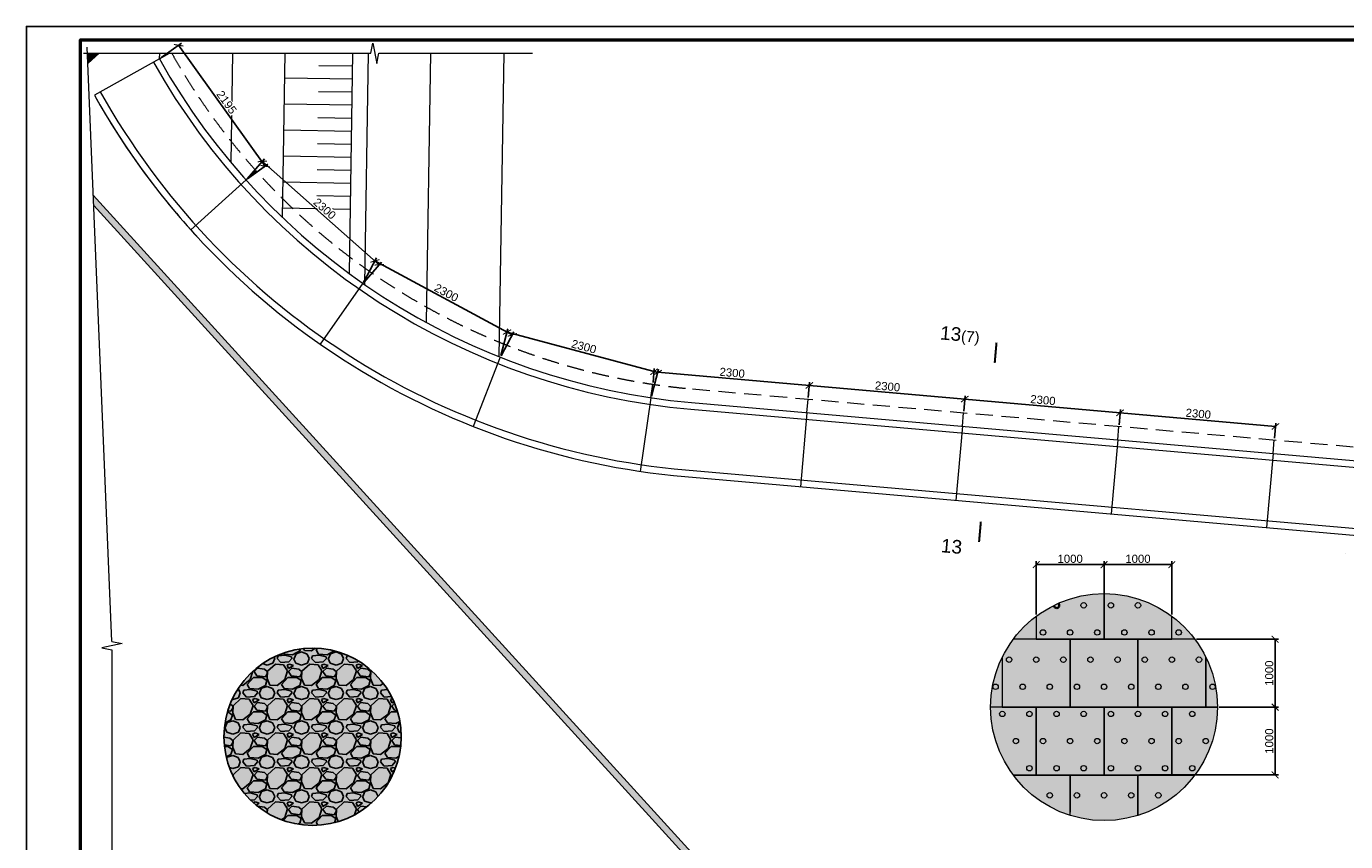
# Model space of a CAD drawing. Header units: millimetres. Extents: x -103517 to 366304, y 155051 to 387784.
# Tile 4 of 17: x 25423 to 74056, y 357753 to 387784. Entities that reach past the tile are written whole.
import ezdxf
from ezdxf.enums import TextEntityAlignment as Align

# ---------------------------------------------------------------- set-up
doc = ezdxf.new("R2010")
doc.units = ezdxf.units.MM
doc.header["$LTSCALE"] = 5
doc.linetypes.add('HIDDEN', pattern=[9.525, 6.35, -3.175])
for name, color, linetype, lineweight in [('_0', 7, 'Continuous', 0), ('Бетон', 7, 'Continuous', 35), ('текст', 7, 'Continuous', 25)]:
    doc.layers.add(name, color=color, linetype=linetype, lineweight=lineweight)
doc.layers.add('Размеры', color=7, linetype='Continuous')
doc.layers.add('штамп(текст)', color=7, linetype='Continuous')
doc.styles.add('arial', font='arial.ttf')
doc.styles.get("Standard").update_dxf_attribs({"font": 'arial.ttf'})
doc.styles.add('аrial', font='arial.ttf')
doc.dimstyles.new('400', dxfattribs={"dimscale": 100, "dimtxt": 3, "dimasz": 2.5, "dimexe": 1.25, "dimexo": 0.625, "dimtad": 1, "dimdec": 0, "dimlfac": 4, "dimtxsty": 'arial', "dimblk": 'ARCHTICK', "dimcen": 2.5, "dimadec": 0, "dimazin": 0, "dimtfac": 1, "dimtdec": 0, "dimtmove": 1, "dimatfit": 3, "dimldrblk": 'ARCHTICK', "dimfxl": 1, "dimtfill": 1, "dimarcsym": 0})

# ---------------------------------------------------------------- blocks, each defined once
blk = doc.blocks.new('_ArchTick')
at = {"color": 0, "linetype": 'ByBlock', "const_width": 0.15}
blk.add_lwpolyline([(-0.5, -0.5), (0.5, 0.5)], dxfattribs=at)
blk = doc.blocks.new('*D112')
at = {"layer": 'Defpoints', "color": 0, "transparency": 16777216}
for p in [(70871, 362707), (71457, 362707), (66401, 360207)]:
    blk.add_point(p, dxfattribs=at)
at = {"layer": 'Размеры', "color": 0, "lineweight": -2, "transparency": 16777216}
for p, q in [((70933, 362707), (71582, 362707)), ((71457, 360207), (71457, 362707)), ((66464, 360207), (71582, 360207))]:
    blk.add_line(p, q, dxfattribs=at)
at = {"layer": 'Размеры', "color": 0, "lineweight": -2, "transparency": 16777216, "xscale": 250, "yscale": 250, "zscale": 250}
for p, rotation in [((71457, 362707), 90), ((71457, 360207), 270)]:
    blk.add_blockref('_ArchTick', p, dxfattribs=dict(at, rotation=rotation))
at = {"layer": 'Размеры', "color": 0, "transparency": 16777216, "insert": (71241, 361457), "char_height": 300, "attachment_point": 5, "rotation": 90, "style": 'arial', "bg_fill": 3, "box_fill_scale": 1.1, "bg_fill_color": 256, "bg_fill_true_color": 13158600, "bg_fill_transparency": 0}
blk.add_mtext('1000', dxfattribs=at)
blk = doc.blocks.new('*D100')
at = {"layer": 'Defpoints', "color": 0, "transparency": 16777216}
for p in [(68501, 365207), (71457, 365207), (69331, 362707)]:
    blk.add_point(p, dxfattribs=at)
at = {"layer": 'Размеры', "color": 0, "lineweight": -2, "transparency": 16777216}
for p, q in [((68564, 365207), (71582, 365207)), ((71457, 362707), (71457, 365207)), ((69394, 362707), (71582, 362707))]:
    blk.add_line(p, q, dxfattribs=at)
at = {"layer": 'Размеры', "color": 0, "lineweight": -2, "transparency": 16777216, "xscale": 250, "yscale": 250, "zscale": 250}
for p, rotation in [((71457, 365207), 90), ((71457, 362707), 270)]:
    blk.add_blockref('_ArchTick', p, dxfattribs=dict(at, rotation=rotation))
at = {"layer": 'Размеры', "color": 0, "transparency": 16777216, "insert": (71241, 363957), "char_height": 300, "attachment_point": 5, "rotation": 90, "style": 'arial', "bg_fill": 3, "box_fill_scale": 1.1, "bg_fill_color": 256, "bg_fill_true_color": 13158600, "bg_fill_transparency": 0}
blk.add_mtext('1000', dxfattribs=at)
blk = doc.blocks.new('*U115')
blk.add_lwpolyline([(5, -5), (-1256, -5), (-1256, 589), (5, 589)], close=True)
at = {"lineweight": 50}
blk.add_lwpolyline([(0, 0), (-1236, 0), (-1236, 584), (0, 584)], close=True, dxfattribs=at)
at = {"style": 'arial'}
blk.add_attdef('ФОРМАТ', (-36, -3.63), '', height=2.5, dxfattribs=at)
at = {"layer": 'штамп(текст)', "style": 'arial', "flags": 4}
for tag, height, p in [('Номер', 5, (-60.62, 47.59)), ('Стадия', 3.5, (-42.7, 18.69)), ('Лист', 3.5, (-27.97, 18.69)), ('Листов', 3.5, (-9.45, 18.69)), ('Отдел', 1.8, (-23.21, 1.04)), ('Год', 1.8, (-6.88, 1.05))]:
    blk.add_attdef(tag, text='', height=height, dxfattribs=at).set_placement(p, align=Align.CENTER)
at = {"layer": 'штамп(текст)', "lineweight": 30, "flags": 104}
blk.add_attdef('Объект', text='', height=3.5, dxfattribs=at).set_placement((-60.79, 39.49), align=Align.TOP_CENTER)
at = {"layer": 'штамп(текст)', "style": 'arial', "flags": 4}
for tag, p in [('Разраб', (-164.12, 26.34)), ('Пров', (-164.12, 21.4)), ('Утвердил1', (-184.87, 11.1)), ('Нач.отд', (-164.12, 10.85)), ('Нк', (-164.12, 6.4)), ('Утвердил', (-184.87, 0.96)), ('ФИО_утв', (-164.12, 1.09))]:
    blk.add_attdef(tag, p, '', height=2.5, dxfattribs=at)
at = {"layer": 'штамп(текст)', "lineweight": 30, "flags": 104}
for tag, p in [('Комплект', (-84.04, 22.95)), ('НазваниеЛиста', (-84.91, 8.24))]:
    blk.add_attdef(tag, text='', height=3.5, dxfattribs=at).set_placement(p, align=Align.MIDDLE_CENTER)
blk = doc.blocks.new('*D110')
at = {"layer": 'Defpoints', "color": 0, "transparency": 16777216}
for p in [(65151, 367955), (62651, 366057), (65151, 366057)]:
    blk.add_point(p, dxfattribs=at)
at = {"layer": 'Размеры', "color": 0, "lineweight": -2, "transparency": 16777216}
for p, q in [((62651, 366119), (62651, 368080)), ((62651, 367955), (65151, 367955)), ((65151, 366119), (65151, 368080))]:
    blk.add_line(p, q, dxfattribs=at)
at = {"layer": 'Размеры', "color": 0, "lineweight": -2, "transparency": 16777216, "xscale": 250, "yscale": 250, "zscale": 250, "rotation": 180}
blk.add_blockref('_ArchTick', (62651, 367955), dxfattribs=at)
at = {"layer": 'Размеры', "color": 0, "lineweight": -2, "transparency": 16777216, "xscale": 250, "yscale": 250, "zscale": 250}
blk.add_blockref('_ArchTick', (65151, 367955), dxfattribs=at)
at = {"layer": 'Размеры', "color": 0, "transparency": 16777216, "insert": (63901, 368170), "char_height": 300, "attachment_point": 5, "style": 'arial', "bg_fill": 3, "box_fill_scale": 1.1, "bg_fill_color": 256, "bg_fill_true_color": 13158600, "bg_fill_transparency": 0}
blk.add_mtext('1000', dxfattribs=at)
blk = doc.blocks.new('*D111')
at = {"layer": 'Defpoints', "color": 0, "transparency": 16777216}
for p in [(67651, 367955), (65151, 366887), (67651, 366057)]:
    blk.add_point(p, dxfattribs=at)
at = {"layer": 'Размеры', "color": 0, "lineweight": -2, "transparency": 16777216}
for p, q in [((65151, 366949), (65151, 368080)), ((65151, 367955), (67651, 367955)), ((67651, 366119), (67651, 368080))]:
    blk.add_line(p, q, dxfattribs=at)
at = {"layer": 'Размеры', "color": 0, "lineweight": -2, "transparency": 16777216, "xscale": 250, "yscale": 250, "zscale": 250, "rotation": 180}
blk.add_blockref('_ArchTick', (65151, 367955), dxfattribs=at)
at = {"layer": 'Размеры', "color": 0, "lineweight": -2, "transparency": 16777216, "xscale": 250, "yscale": 250, "zscale": 250}
blk.add_blockref('_ArchTick', (67651, 367955), dxfattribs=at)
at = {"layer": 'Размеры', "color": 0, "transparency": 16777216, "insert": (66401, 368170), "char_height": 300, "attachment_point": 5, "style": 'arial', "bg_fill": 3, "box_fill_scale": 1.1, "bg_fill_color": 256, "bg_fill_true_color": 13158600, "bg_fill_transparency": 0}
blk.add_mtext('1000', dxfattribs=at)
blk = doc.blocks.new('*D106')
at = {"layer": 'Defpoints', "color": 0, "transparency": 16777216}
for p in [(65743, 373551), (65699, 373050), (71427, 372549)]:
    blk.add_point(p, dxfattribs=at)
at = {"layer": 'Размеры', "color": 0, "lineweight": -2, "transparency": 16777216}
for p, q in [((65704, 373112), (65754, 373675)), ((71471, 373048), (65743, 373551)), ((71432, 372611), (71482, 373172))]:
    blk.add_line(p, q, dxfattribs=at)
at = {"layer": 'Размеры', "color": 0, "lineweight": -2, "transparency": 16777216, "xscale": 250, "yscale": 250, "zscale": 250}
for p, rotation in [((65743, 373551), 174.9807789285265), ((71471, 373048), 354.9807789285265)]:
    blk.add_blockref('_ArchTick', p, dxfattribs=dict(at, rotation=rotation))
at = {"layer": 'Размеры', "color": 0, "transparency": 16777216, "insert": (68626, 373514), "char_height": 300, "attachment_point": 5, "rotation": 354.9808, "style": 'arial', "bg_fill": 3, "box_fill_scale": 1.1, "bg_fill_color": 256, "bg_fill_true_color": 13158600, "bg_fill_transparency": 0}
blk.add_mtext('2300', dxfattribs=at)
blk = doc.blocks.new('*D107')
at = {"layer": 'Defpoints', "color": 0, "transparency": 16777216}
for p in [(60015, 374054), (59971, 373551), (65699, 373050)]:
    blk.add_point(p, dxfattribs=at)
at = {"layer": 'Размеры', "color": 0, "lineweight": -2, "transparency": 16777216}
for p, q in [((59976, 373613), (60026, 374178)), ((65743, 373551), (60015, 374054)), ((65704, 373112), (65754, 373675))]:
    blk.add_line(p, q, dxfattribs=at)
at = {"layer": 'Размеры', "color": 0, "lineweight": -2, "transparency": 16777216, "xscale": 250, "yscale": 250, "zscale": 250}
for p, rotation in [((60015, 374054), 174.9807789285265), ((65743, 373551), 354.9807789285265)]:
    blk.add_blockref('_ArchTick', p, dxfattribs=dict(at, rotation=rotation))
at = {"layer": 'Размеры', "color": 0, "transparency": 16777216, "insert": (62898, 374017), "char_height": 300, "attachment_point": 5, "rotation": 354.9808, "style": 'arial', "bg_fill": 3, "box_fill_scale": 1.1, "bg_fill_color": 256, "bg_fill_true_color": 13158600, "bg_fill_transparency": 0}
blk.add_mtext('2300', dxfattribs=at)
blk = doc.blocks.new('*D108')
at = {"layer": 'Defpoints', "color": 0, "transparency": 16777216}
for p in [(54287, 374557), (54243, 374052), (59971, 373551)]:
    blk.add_point(p, dxfattribs=at)
at = {"layer": 'Размеры', "color": 0, "lineweight": -2, "transparency": 16777216}
for p, q in [((54248, 374115), (54298, 374681)), ((60015, 374054), (54287, 374557)), ((59976, 373613), (60026, 374178))]:
    blk.add_line(p, q, dxfattribs=at)
at = {"layer": 'Размеры', "color": 0, "lineweight": -2, "transparency": 16777216, "xscale": 250, "yscale": 250, "zscale": 250}
for p, rotation in [((54287, 374557), 174.9807789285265), ((60015, 374054), 354.9807789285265)]:
    blk.add_blockref('_ArchTick', p, dxfattribs=dict(at, rotation=rotation))
at = {"layer": 'Размеры', "color": 0, "transparency": 16777216, "insert": (57170, 374520), "char_height": 300, "attachment_point": 5, "rotation": 354.9808, "style": 'arial', "bg_fill": 3, "box_fill_scale": 1.1, "bg_fill_color": 256, "bg_fill_true_color": 13158600, "bg_fill_transparency": 0}
blk.add_mtext('2300', dxfattribs=at)
blk = doc.blocks.new('*D96')
at = {"layer": 'Defpoints', "color": 0, "transparency": 16777216}
for p in [(48559, 375060), (48519, 374600), (54243, 374054)]:
    blk.add_point(p, dxfattribs=at)
at = {"layer": 'Размеры', "color": 0, "lineweight": -2, "transparency": 16777216}
for p, q in [((48524, 374662), (48570, 375184)), ((54287, 374557), (48559, 375060)), ((54248, 374116), (54298, 374681))]:
    blk.add_line(p, q, dxfattribs=at)
at = {"layer": 'Размеры', "color": 0, "lineweight": -2, "transparency": 16777216, "xscale": 250, "yscale": 250, "zscale": 250}
for p, rotation in [((48559, 375060), 174.9807789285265), ((54287, 374557), 354.9807789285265)]:
    blk.add_blockref('_ArchTick', p, dxfattribs=dict(at, rotation=rotation))
at = {"layer": 'Размеры', "color": 0, "transparency": 16777216, "insert": (51442, 375023), "char_height": 300, "attachment_point": 5, "rotation": 354.9808, "style": 'arial', "bg_fill": 3, "box_fill_scale": 1.1, "bg_fill_color": 256, "bg_fill_true_color": 13158600, "bg_fill_transparency": 0}
blk.add_mtext('2300', dxfattribs=at)
blk = doc.blocks.new('*D109')
at = {"layer": 'Defpoints', "color": 0, "transparency": 16777216}
for p in [(43144, 376525), (42894, 375598), (48447, 374105)]:
    blk.add_point(p, dxfattribs=at)
at = {"layer": 'Размеры', "color": 0, "lineweight": -2, "transparency": 16777216}
for p, q in [((42910, 375658), (43176, 376646)), ((48696, 375032), (43144, 376525)), ((48463, 374165), (48729, 375153))]:
    blk.add_line(p, q, dxfattribs=at)
at = {"layer": 'Размеры', "color": 0, "lineweight": -2, "transparency": 16777216, "xscale": 250, "yscale": 250, "zscale": 250}
for p, rotation in [((43144, 376525), 164.9505148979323), ((48696, 375032), 344.9505148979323)]:
    blk.add_blockref('_ArchTick', p, dxfattribs=dict(at, rotation=rotation))
at = {"layer": 'Размеры', "color": 0, "transparency": 16777216, "insert": (45976, 375987), "char_height": 300, "attachment_point": 5, "rotation": 344.9505, "style": 'arial', "bg_fill": 3, "box_fill_scale": 1.1, "bg_fill_color": 256, "bg_fill_true_color": 13158600, "bg_fill_transparency": 0}
blk.add_mtext('2300', dxfattribs=at)
blk = doc.blocks.new('*D103')
at = {"layer": 'Defpoints', "color": 0, "transparency": 16777216}
for p in [(38272, 379144), (37830, 378321), (42894, 375598)]:
    blk.add_point(p, dxfattribs=at)
at = {"layer": 'Размеры', "color": 0, "lineweight": -2, "transparency": 16777216}
for p, q in [((37859, 378376), (38331, 379254)), ((43337, 376421), (38272, 379144)), ((42924, 375653), (43396, 376531))]:
    blk.add_line(p, q, dxfattribs=at)
at = {"layer": 'Размеры', "color": 0, "lineweight": -2, "transparency": 16777216, "xscale": 250, "yscale": 250, "zscale": 250}
for p, rotation in [((38272, 379144), 151.7399219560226), ((43337, 376421), 331.7399219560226)]:
    blk.add_blockref('_ArchTick', p, dxfattribs=dict(at, rotation=rotation))
at = {"layer": 'Размеры', "color": 0, "transparency": 16777216, "insert": (40907, 377972), "char_height": 300, "attachment_point": 5, "rotation": 331.7399, "style": 'arial', "bg_fill": 3, "box_fill_scale": 1.1, "bg_fill_color": 256, "bg_fill_true_color": 13158600, "bg_fill_transparency": 0}
blk.add_mtext('2300', dxfattribs=at)
blk = doc.blocks.new('*D104')
at = {"layer": 'Defpoints', "color": 0, "transparency": 16777216}
for p in [(34122, 382809), (33520, 382127), (37830, 378321)]:
    blk.add_point(p, dxfattribs=at)
at = {"layer": 'Размеры', "color": 0, "lineweight": -2, "transparency": 16777216}
for p, q in [((33561, 382174), (34205, 382902)), ((38432, 379003), (34122, 382809)), ((37871, 378367), (38515, 379096))]:
    blk.add_line(p, q, dxfattribs=at)
at = {"layer": 'Размеры', "color": 0, "lineweight": -2, "transparency": 16777216, "xscale": 250, "yscale": 250, "zscale": 250}
for p, rotation in [((34122, 382809), 138.551513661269), ((38432, 379003), 318.551513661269)]:
    blk.add_blockref('_ArchTick', p, dxfattribs=dict(at, rotation=rotation))
at = {"layer": 'Размеры', "color": 0, "transparency": 16777216, "insert": (36420, 381067), "char_height": 300, "attachment_point": 5, "rotation": 318.5515, "style": 'arial', "bg_fill": 3, "box_fill_scale": 1.1, "bg_fill_color": 256, "bg_fill_true_color": 13158600, "bg_fill_transparency": 0}
blk.add_mtext('2300', dxfattribs=at)
blk = doc.blocks.new('*D105')
at = {"layer": 'Defpoints', "color": 0, "transparency": 16777216}
for p in [(31034, 387090), (30327, 386583), (33521, 382128)]:
    blk.add_point(p, dxfattribs=at)
at = {"layer": 'Размеры', "color": 0, "lineweight": -2, "transparency": 16777216}
for p, q in [((30378, 386620), (31136, 387163)), ((34228, 382635), (31034, 387090)), ((33572, 382165), (34329, 382708))]:
    blk.add_line(p, q, dxfattribs=at)
at = {"layer": 'Размеры', "color": 0, "lineweight": -2, "transparency": 16777216, "xscale": 250, "yscale": 250, "zscale": 250}
for p, rotation in [((31034, 387090), 125.6350855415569), ((34228, 382635), 305.6350855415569)]:
    blk.add_blockref('_ArchTick', p, dxfattribs=dict(at, rotation=rotation))
at = {"layer": 'Размеры', "color": 0, "transparency": 16777216, "insert": (32806, 384988), "char_height": 300, "attachment_point": 5, "rotation": 305.6351, "style": 'arial', "bg_fill": 3, "box_fill_scale": 1.1, "bg_fill_color": 256, "bg_fill_true_color": 13158600, "bg_fill_transparency": 0}
blk.add_mtext('2195', dxfattribs=at)

msp = doc.modelspace()

# ---------------------------------------------------------------- hatches: boundary and pattern name
h = msp.add_hatch(color=254)
h.dxf.hatch_style = 1
h.paths.add_polyline_path([(28106.01707, 386793.2772131), (27734.7607736, 386793.2772131), (27675.2515925, 386739.0725771), (27688.8635328, 386413.3080185)])
h = msp.add_hatch(color=254)
h.dxf.hatch_style = 1
h.paths.add_polyline_path([(58938.3247128, 340548.7156913), (58691.3272895, 340548.7156913), (58310.4078112, 347804.1473945), (27907.4349171, 381182.3998055), (27891.1762791, 381571.5058339), (58555.3895679, 347906.4476601)])
h = msp.add_hatch(color=254)
h.dxf.hatch_style = 1
edge = h.paths.add_edge_path()
edge.add_arc((65151.1187466, 362706.6829415), 4180.0119617, 0, 360)
at = {"layer": '_0'}
h = msp.add_hatch(dxfattribs=at)
h.set_pattern_fill('GRAVEL', color=256)
edge = h.paths.add_edge_path()
edge.add_arc((35972.3351217, 361614.6854142), 3266.320448, 0, 360)
at = {"layer": '_0', "lineweight": 25}
h = msp.add_hatch(dxfattribs=at)
h.set_pattern_fill('GRAVEL', color=256, scale=50)
edge = h.paths.add_edge_path()
edge.add_arc((35972.3351217, 361614.6854142), 3266.320448, 0, 360)

# ---------------------------------------------------------------- linework, layer by layer
at = {"lineweight": 15}
for p, q in [((28578.5820196, 365120.3297337), (27663.7505275, 387014.3191084)), ((37453.4621899, 386314.0033558), (36203.6279489, 386334.3937123)), ((37445.6431017, 385834.7294985), (34945.9749222, 385875.5102065)), ((37437.8240135, 385355.4556412), (36187.990075, 385375.8459927)), ((37430.0049253, 384876.1817839), (34930.3373508, 384916.962482)), ((37422.1858371, 384396.9079266), (36172.3522011, 384417.2982732)), ((37414.3667489, 383917.6340693), (34914.6997794, 383958.4147576)), ((37406.5476607, 383438.360212), (36156.7143272, 383458.7505537)), ((37398.7285724, 382959.0863547), (34899.062208, 382999.8670331)), ((37390.9094842, 382479.8124974), (36141.0764533, 382500.2028341)), ((37383.090396, 382000.5386401), (34883.4246366, 382041.3193086)), ((37375.2713078, 381521.2647828), (36125.4385793, 381541.6551146)), ((37367.4522196, 381041.9909255), (34867.7870652, 381082.7715842))]:
    msp.add_line(p, q, dxfattribs=at)
at = {"linetype": 'HIDDEN', "lineweight": 15, "ltscale": 20}
for p, q in [((30327.4632058, 386583.2210713), (30703.8181166, 386793.2772131)), ((33521.109683, 382128.1490995), (33892.876582, 382462.4982774)), ((37829.7803817, 378320.5435045), (38068.1313867, 378763.9492201)), ((48446.8370558, 374104.7864355), (48518.8391077, 374599.5772568)), ((54198.966092, 373554.145523), (54242.5449758, 374052.2427835)), ((59927.0845873, 373052.9883589), (59970.6634712, 373551.0856194)), ((65655.2030827, 372551.8311948), (65698.7819665, 373049.9284553)), ((71383.3215781, 372050.6740307), (71426.9004619, 372548.7712911))]:
    msp.add_line(p, q, dxfattribs=at)
at = {"lineweight": 15, "ltscale": 20}
for p, q in [((32968.0568434, 382765.2093184), (33033.3683424, 386793.2772131)), ((34862.2918209, 380745.9255494), (34960.3441906, 386793.2772131)), ((37328.8970058, 378678.7350656), (37460.4670105, 386793.2772131)), ((37895.3008193, 378275.052657), (38033.4161712, 386793.2772131)), ((40172.8249999, 376873.1040269), (40333.6716884, 386793.2772131)), ((42852.7338048, 375614.666537), (43033.9849256, 386793.2772131))]:
    msp.add_line(p, q, dxfattribs=at)
at = {"lineweight": 15, "ltscale": 5}
for p, q in [((28953.5820196, 365045.3297337), (28203.5820196, 364895.3297337)), ((28203.5820196, 364895.3297337), (28578.5820196, 364820.3297337)), ((28578.5820196, 365120.3297337), (28953.5820196, 365045.3297337)), ((28578.5820196, 364820.3297337), (28578.5820196, 351833.8926366))]:
    msp.add_line(p, q, dxfattribs=at)
at = {"lineweight": 20, "ltscale": 5, "elevation": 2572.75}
msp.add_lwpolyline([(27527.2628257, 386793.2772131), (38121.174117, 386793.2772131), (38196.174117, 387168.2772131), (38346.174117, 386418.2772131), (38421.174117, 386793.2772131), (44079.7298826, 386793.2772131)], dxfattribs=at)
at = {"linetype": 'HIDDEN', "lineweight": 20, "ltscale": 20}
msp.add_lwpolyline([(30783.0046186, 386793.2772131, 0.2473129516), (49985.0527578, 374426.6438159), (82926.718254, 371544.5540556)], format="xyb", dxfattribs=at)
at = {"color": 2, "lineweight": 20}
msp.add_lwpolyline([(74042.4926546, 368366.6151992), (74042.4926546, 368366.6151992), (74042.4926546, 368366.6151992), (74042.4926546, 368366.6151992)], close=True, dxfattribs=at)
at = {"layer": '_0', "color": 6}
msp.add_line((36391.4931818, 376285.2353987), (36395.6677358, 376282.3251629), dxfattribs=at)
at = {"layer": '_0', "lineweight": 25}
msp.add_circle((35972.3351217, 361614.6854142), 3266.320448, dxfattribs=at)
at = {"layer": 'Бетон', "lineweight": 20}
for p, q in [((27734.7607736, 386793.2772131), (27675.2515925, 386739.0725771)), ((27688.8635328, 386413.3080185), (28106.01707, 386793.2772131)), ((30327.4632058, 386583.2210713), (30341.7527866, 386793.2772131)), ((30327.4632058, 386583.2210713), (27930.7017695, 385245.5091252)), ((33521.109683, 382128.1490995), (31485.4883178, 380289.7019892)), ((58555.3895679, 347906.4476601), (27891.1762791, 381571.5058339)), ((27907.4349171, 381182.3998055), (58310.4078112, 347804.1473945)), ((37829.7803817, 378320.5435045), (36247.6847334, 376081.7332742)), ((42894.3868299, 375598.0841532), (41894.5680092, 373046.3874254)), ((48446.8367057, 374104.7864875), (48051.5766746, 371387.5218376)), ((54198.966092, 373554.145523), (53960.1943916, 370825.0363908)), ((59927.0845873, 373052.9883589), (59688.3128869, 370323.8792267)), ((65655.2030827, 372551.8311948), (65416.4313823, 369822.7220626)), ((71383.3215781, 372050.6740307), (71144.5498776, 369321.5648985))]:
    msp.add_line(p, q, dxfattribs=at)
for points in [[(30109.5336571, 386461.6741902, 0.2477473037), (49919.684432, 373680.4529293), (82883.1388601, 370796.4568397)], [(30327.4632058, 386583.2210713, 0.2477473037), (49941.4738739, 373928.5465555), (82883.1393702, 371046.4567951)], [(27930.313783, 385246.199326, 0.0588615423), (31764.6247881, 379983.8687562, 0.0588615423)], [(27930.7017695, 385245.5091252, 0.2477397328), (49701.8656247, 371199.5106135), (82883.2093708, 368296.4512325)], [(28148.1677198, 385367.7522606, 0.2477473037), (49723.5794548, 371447.6102933), (82883.1342691, 368546.4572414)]]:
    msp.add_lwpolyline(points, format="xyb", dxfattribs=at)
for points in [[(62651.1187466, 366056.6829415), (62651.1187466, 365206.6829415), (65151.1187466, 365206.6829415), (65151.1187466, 366886.6949032)], [(65151.1187466, 366886.6949032), (65151.1187466, 365206.6829415), (67651.1187466, 365206.6829415), (67651.1187466, 366056.6829415)], [(61401.1187466, 364553.3014728), (61401.1187466, 362706.6829415), (63901.1187466, 362706.6829415), (63901.1187466, 365206.6829415), (61801.1187466, 365206.6829415)], [(68501.1187466, 365206.6829415), (66401.1187466, 365206.6829415), (66401.1187466, 362706.6829415), (68901.1187466, 362706.6829415), (68901.1187466, 364553.3014728)], [(68901.1187466, 364553.3014728), (68901.1187466, 362706.6829415), (69331.1307083, 362706.6829415)], [(61801.1187466, 360206.6829415), (62651.1187466, 360206.6829415), (62651.1187466, 362706.6829415), (60971.1067849, 362706.6829415)], [(69331.1307083, 362706.6829415), (67651.1187466, 362706.6829415), (67651.1187466, 360206.6829415), (68501.1187466, 360206.6829415)], [(63901.1187466, 358717.9488065), (63901.1187466, 360206.6829415), (61801.1187466, 360206.6829415)], [(66401.1187466, 358717.9488065), (66401.1187466, 360206.6829415), (63901.1187466, 360206.6829415), (63901.1187466, 358840.9761687)], [(68501.1187466, 360206.6829415), (66401.1187466, 360206.6829415), (66401.1187466, 358717.9488065)]]:
    msp.add_lwpolyline(points, dxfattribs=at)
for points in [[(63901.1187466, 362706.6829415), (66401.1187466, 362706.6829415), (66401.1187466, 365206.6829415), (63901.1187466, 365206.6829415)], [(62651.1187466, 360206.6829415), (65151.1187466, 360206.6829415), (65151.1187466, 362706.6829415), (62651.1187466, 362706.6829415)], [(65151.1187466, 360206.6829415), (67651.1187466, 360206.6829415), (67651.1187466, 362706.6829415), (65151.1187466, 362706.6829415)]]:
    msp.add_lwpolyline(points, close=True, dxfattribs=at)
at = {"layer": 'Бетон', "lineweight": 15}
for centre, radius in [((65151.1187466, 362706.6829415), 4180.0119617), ((64401.1187466, 366456.6829415), 100), ((65401.1187466, 366456.6829415), 100), ((66401.1187466, 366456.6829415), 100), ((62901.1187466, 365456.6829415), 100), ((63901.1187466, 365456.6829415), 100), ((64901.1187466, 365456.6829415), 100), ((65901.1187466, 365456.6829415), 100), ((66901.1187466, 365456.6829415), 100), ((67901.1187466, 365456.6829415), 100), ((61651.1187466, 364456.6829415), 100), ((62651.1187466, 364456.6829415), 100), ((63651.1187466, 364456.6829415), 100), ((64651.1187466, 364456.6829415), 100), ((65651.1187466, 364456.6829415), 100), ((66651.1187466, 364456.6829415), 100), ((67651.1187466, 364456.6829415), 100), ((61151.1187466, 363456.6829415), 100), ((62151.1187466, 363456.6829415), 100), ((62151.1187466, 363456.6829415), 100), ((63151.1187466, 363456.6829415), 100), ((64151.1187466, 363456.6829415), 100), ((65151.1187466, 363456.6829415), 100), ((66151.1187466, 363456.6829415), 100), ((67151.1187466, 363456.6829415), 100), ((68151.1187466, 363456.6829415), 100), ((61401.1187466, 362456.6829415), 100), ((62401.1187466, 362456.6829415), 100), ((63401.1187466, 362456.6829415), 100), ((64401.1187466, 362456.6829415), 100), ((65401.1187466, 362456.6829415), 100), ((61901.1187466, 361456.6829415), 100), ((62901.1187466, 361456.6829415), 100), ((63901.1187466, 361456.6829415), 100), ((64901.1187466, 361456.6829415), 100), ((65901.1187466, 361456.6829415), 100), ((62401.1187466, 360456.6829415), 100), ((63401.1187466, 360456.6829415), 100), ((64401.1187466, 360456.6829415), 100), ((65401.1187466, 360456.6829415), 100), ((63151.1187466, 359456.6829415), 100), ((64151.1187466, 359456.6829415), 100), ((65151.1187466, 359456.6829415), 100), ((66151.1187466, 359456.6829415), 100), ((67151.1187466, 359456.6829415), 100)]:
    msp.add_circle(centre, radius, dxfattribs=at)
at = {"layer": 'Бетон'}
msp.add_arc((63401.1187466, 366456.6829415), 100, 180.951288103, 49.0824988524, dxfattribs=at)
at = {"layer": 'текст'}
for points in [[(61120.9063473, 375389.0298319, 75, 75, 0), (61186.2746731, 376136.1757226, 75, 75, 0), (61164.4852312, 375887.1270923, 0, 100, 0), (60666.3879707, 375930.7059762, 0, 0, 0), (59919.24208, 375996.074302, 0, 0, 0)], [(60608.8785802, 369536.6626851, 75, 75, 0), (60543.5102545, 368789.5167944, 75, 75, 0), (60565.2996964, 369038.5654247, 0, 100, 0), (60067.2024359, 369082.1443084, 0, 0, 0), (59320.0565452, 369147.5126342, 0, 0, 0)]]:
    msp.add_lwpolyline(points, format="xyseb", dxfattribs=at)

# ---------------------------------------------------------------- texts
at = {"char_height": 500, "attachment_point": 3, "style": 'аrial'}
for s, insert, rotation in [('13{\\H0.8x;(7)}', (60589.4298935, 376624.1565405), 354.9582357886), ('13', (59939.4915437, 368846.8282924), 355.0415312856)]:
    msp.add_mtext_dynamic_manual_height_columns(s, width=3148.469281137, gutter_width=12.5, heights=[0], dxfattribs=dict(at, insert=insert, rotation=rotation))

# ---------------------------------------------------------------- next in the draw order: dimensions: what is measured, and where the dimension line sits
at = {"layer": 'Размеры'}
dim = msp.add_linear_dim(base=(71457.1357948, 362706.6829415), p1=(66401.1187466, 360206.6829415), p2=(70870.9323852, 362706.6829415), angle=90, dimstyle='400', override={"dimlfac": 0.4}, dxfattribs=at)
dim.commit()
dim.dimension.update_dxf_attribs({"geometry": '*D112', "text_midpoint": (71241.4638985, 361456.6829415)})

# ---------------------------------------------------------------- next in the draw order: linework, layer by layer
at = {"layer": 'Бетон', "lineweight": 15}
for centre in [(66401.1187466, 362456.6829415), (67401.1187466, 362456.6829415), (66901.1187466, 361456.6829415), (67901.1187466, 361456.6829415), (68901.1187466, 361456.6829415), (66401.1187466, 360456.6829415), (67401.1187466, 360456.6829415), (68401.1187466, 360456.6829415)]:
    msp.add_circle(centre, 100, dxfattribs=at)

# ---------------------------------------------------------------- next in the draw order: dimensions: what is measured, and where the dimension line sits
at = {"layer": 'Размеры'}
dim = msp.add_linear_dim(base=(71457.1357948, 365206.6829415), p1=(69331.1307083, 362706.6829415), p2=(68501.1187466, 365206.6829415), angle=90, dimstyle='400', override={"dimlfac": 0.4}, dxfattribs=at)
dim.commit()
dim.dimension.update_dxf_attribs({"geometry": '*D100', "text_midpoint": (71241.4638985, 363956.6829415)})

# ---------------------------------------------------------------- next in the draw order: linework, layer by layer
at = {"layer": 'Бетон', "lineweight": 15}
for centre in [(68651.1187466, 364456.6829415), (69151.1187466, 363456.6829415), (68401.1187466, 362456.6829415)]:
    msp.add_circle(centre, 100, dxfattribs=at)

# ---------------------------------------------------------------- next in the draw order: block references
at = {"lineweight": -3, "xscale": 100, "yscale": 100, "zscale": 100}
msp.add_blockref('*U115', (151023.3534528, 328883.6630306), dxfattribs=at)

# ---------------------------------------------------------------- next in the draw order: dimensions: what is measured, and where the dimension line sits
at = {"layer": 'Размеры'}
dim = msp.add_linear_dim(base=(65742.7563692, 373550.6235348), p1=(71426.9004619, 372548.7712911), p2=(65698.7819665, 373049.9284553), angle=354.9807789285, dimstyle='400', override={"dimlfac": 0.4}, dxfattribs=at)
dim.commit()
dim.dimension.update_dxf_attribs({"geometry": '*D106', "text_midpoint": (68625.6098175, 373514.0368021)})
dim = msp.add_linear_dim(base=(65151.1187466, 367954.6647381), p1=(62651.1187466, 366056.6829415), p2=(65151.1187466, 366056.6829415), dimstyle='400', override={"dimlfac": 0.4}, dxfattribs=at)
dim.commit()
dim.dimension.update_dxf_attribs({"geometry": '*D110', "text_midpoint": (63901.1187466, 368170.3366344)})

# ---------------------------------------------------------------- next in the draw order: dimensions: what is measured, and where the dimension line sits
dim = msp.add_linear_dim(base=(60014.8056157, 374053.6906172), p1=(65698.7819665, 373049.9284553), p2=(59970.6634712, 373551.0856194), angle=354.9807789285, dimstyle='400', override={"dimlfac": 0.4}, dxfattribs=at)
dim.commit()
dim.dimension.update_dxf_attribs({"geometry": '*D107', "text_midpoint": (62897.6590639, 374017.1038846)})
dim = msp.add_linear_dim(base=(67651.1187466, 367954.6647381), p1=(65151.1187466, 366886.6949032), p2=(67651.1187466, 366056.6829415), dimstyle='400', override={"dimlfac": 0.4}, dxfattribs=at)
dim.commit()
dim.dimension.update_dxf_attribs({"geometry": '*D111', "text_midpoint": (66401.1187466, 368170.3366344)})

# ---------------------------------------------------------------- next in the draw order: dimensions: what is measured, and where the dimension line sits
dim = msp.add_linear_dim(base=(54286.8548622, 374556.7576997), p1=(59970.6634712, 373551.0856194), p2=(54242.5449758, 374052.2427835), angle=354.9807789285, dimstyle='400', override={"dimlfac": 0.4}, dxfattribs=at)
dim.commit()
dim.dimension.update_dxf_attribs({"geometry": '*D108', "text_midpoint": (57169.7083104, 374520.170967)})

# ---------------------------------------------------------------- next in the draw order: dimensions: what is measured, and where the dimension line sits
dim = msp.add_linear_dim(base=(48559.2584018, 375059.7936658), p1=(54242.7108144, 374054.1382822), p2=(48518.8391077, 374599.5772568), angle=354.9807789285, dimstyle='400', override={"dimlfac": 0.4}, dxfattribs=at)
dim.commit()
dim.dimension.update_dxf_attribs({"geometry": '*D96', "text_midpoint": (51441.9343875, 375023.222519)})

# ---------------------------------------------------------------- next in the draw order: dimensions: what is measured, and where the dimension line sits
dim = msp.add_aligned_dim(p1=(48447.0463936, 374104.755338), p2=(42894.2602976, 375597.7612226), distance=-960.2406821, dimstyle='400', override={"dimlfac": 0.4}, dxfattribs=at)
dim.commit()
dim.dimension.update_dxf_attribs({"geometry": '*D109', "text_midpoint": (45976.0093739, 375986.9381364)})

# ---------------------------------------------------------------- next in the draw order: dimensions: what is measured, and where the dimension line sits
dim = msp.add_aligned_dim(p1=(42894.3868299, 375598.0841532), p2=(37829.7803817, 378320.5435045), distance=-934.4851649, dimstyle='400', override={"dimlfac": 0.4}, dxfattribs=at)
dim.commit()
dim.dimension.update_dxf_attribs({"geometry": '*D103', "text_midpoint": (40906.7022107, 377972.4708836)})

# ---------------------------------------------------------------- next in the draw order: dimensions: what is measured, and where the dimension line sits
dim = msp.add_aligned_dim(p1=(37829.7803817, 378320.5435045), p2=(33519.8611633, 382126.7353455), distance=-909.8381948, dimstyle='400', override={"dimlfac": 0.4}, dxfattribs=at)
dim.commit()
dim.dimension.update_dxf_attribs({"geometry": '*D104', "text_midpoint": (36419.9158634, 381067.3435223)})

# ---------------------------------------------------------------- next in the draw order: dimensions: what is measured, and where the dimension line sits
dim = msp.add_aligned_dim(p1=(33521.109683, 382128.1490995), p2=(30327.4632058, 386583.2210713), distance=-869.4654852, text='2195', dimstyle='400', override={"dimlfac": 0.4}, dxfattribs=at)
dim.commit()
dim.dimension.update_dxf_attribs({"geometry": '*D105', "text_midpoint": (32806.2254932, 384987.9086621)})

doc.saveas('drawing.dxf')
